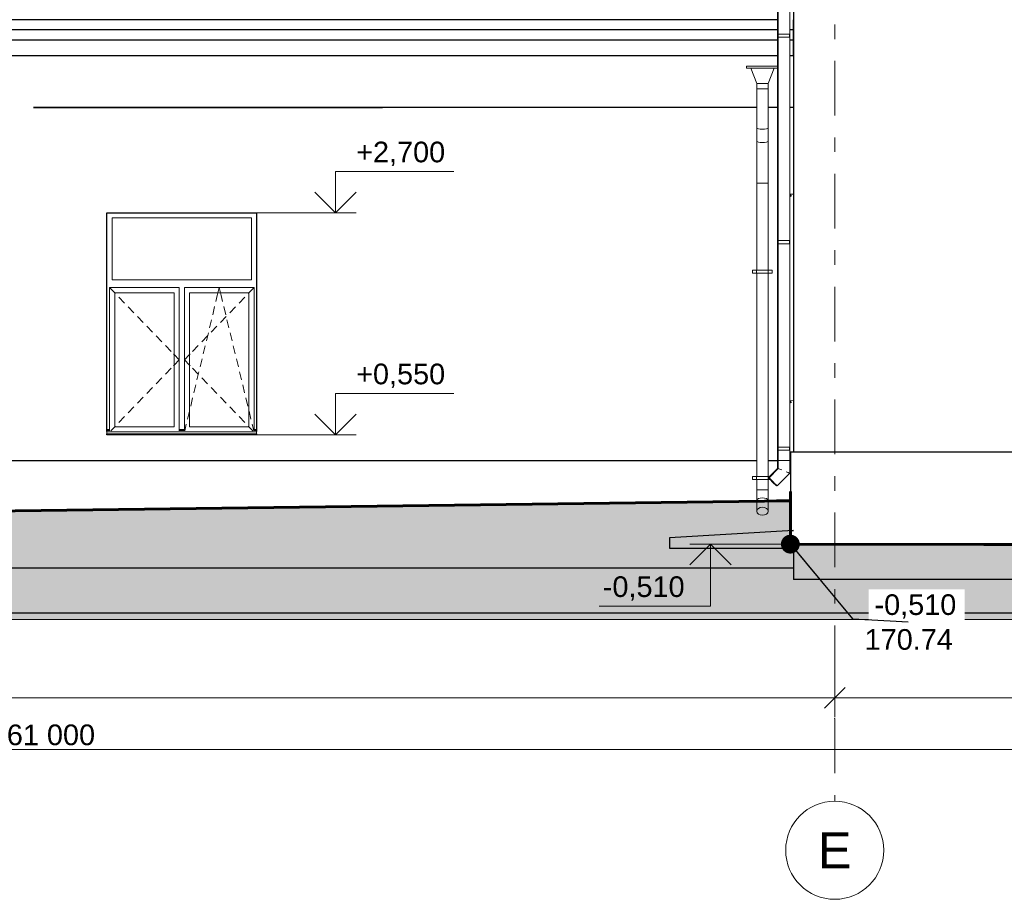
# Model space of a CAD drawing. Header units: millimetres. Extents: x -28034 to 133570, y -6180 to 17692.
# Tile 5 of 36: x 5629 to 15167, y -3950 to 4569. Entities that reach past the tile are written whole.
import ezdxf
from ezdxf.enums import TextEntityAlignment as Align

# ---------------------------------------------------------------- set-up
doc = ezdxf.new("R2010")
doc.units = ezdxf.units.MM
doc.header["$MEASUREMENT"] = 0
doc.set_wipeout_variables(frame=1)
doc.linetypes.add('Wipeout_Contour', pattern=[1000, 0, -1000])
doc.linetypes.add('Штрих-Штриховая', pattern=[1093.611073, 529.166651, -211.666656, 141.111112, -211.666656])
for name, color, linetype, lineweight in [('1 Молдинги_Ном._пера__41', 7, 'Continuous', 60), ('1_Цоколь_Ном._пера__21', 7, 'Continuous', 30), ('2D - Общий_Ном._пера__2', 8, 'Continuous', 15), ('2D - Общий_Ном._пера__74', 255, 'Continuous', 0), ('Конструктив - Стены Несущие_Ном._пера__21', 7, 'Continuous', 30), ('Новый_1 ВОДОСТОК_Ном._пера__141', 7, 'Continuous', 20), ('Новый_1 Молдинги_Ном._пера__21', 7, 'Continuous', 30), ('Новый_Конструктив - Стены Несущие_Ном._пера__21', 7, 'Continuous', 30), ('Новый_Окна Archicad_Ном._пера__1', 7, 'Continuous', 15), ('Новый_Окна Archicad_Ном._пера__21', 7, 'Continuous', 30), ('Новый_Стены Бильярдной_Ном._пера__21', 7, 'Continuous', 30), ('Окна Archicad_Ном._пера__1', 7, 'Continuous', 15), ('Размер - Общий_Ном._пера__1', 7, 'Continuous', 15), ('Размер - Отметка Уровня_Ном._пера__1', 7, 'Continuous', 15), ('Размер - Отметка Уровня_Ном._пера__120', 7, 'Continuous', 5), ('Элемент Модели - Оси_Ном._пера__1', 7, 'Continuous', 15), ('Элемент Модели - Оси_Ном._пера__2', 8, 'Continuous', 15)]:
    doc.layers.add(name, color=color, linetype=linetype, lineweight=lineweight)
doc.layers.add('1 Молдинги_Ном._пера__48', color=7, linetype='Continuous', lineweight=60, true_color=0xa80f02)
for name, color, linetype in [('1_Цоколь', 7, 'Continuous'), ('Конструктив - Стены Несущие', 7, 'Continuous'), ('Новый_1 ВОДОСТОК', 7, 'Continuous'), ('Новый_1 Молдинги', 7, 'Continuous'), ('Новый_Конструктив - Стены Несущие', 7, 'Continuous'), ('Новый_Окна Archicad', 7, 'Continuous'), ('Новый_Стены Бильярдной', 7, 'Continuous'), ('Окна Archicad', 7, 'Continuous'), ('Размер - Общий', 7, 'Continuous'), ('Размер - Отметка Уровня', 7, 'Continuous'), ('Элемент Модели - Оси', 7, 'Continuous')]:
    doc.layers.add(name, color=color, linetype=linetype)
doc.styles.add('СГЕНЕРИР_СТИЛЬ_1', font='arial.ttf')
doc.styles.add('СГЕНЕРИР_СТИЛЬ_2', font='arial.ttf')
doc.dimstyles.new('СГЕНЕРИР_СТИЛЬ__1', dxfattribs={"dimtxt": 200, "dimasz": 190, "dimexe": 0.18, "dimexo": 0.0625, "dimgap": 0, "dimtad": 1, "dimtih": 1, "dimtoh": 1, "dimdec": 0, "dimzin": 0, "dimdsep": 46, "dimtxsty": 'СГЕНЕРИР_СТИЛЬ_2', "dimblk": 'ARROWHEAD_6', "dimblk1": 'ARROWHEAD_6', "dimblk2": 'ARROWHEAD_6', "dimcen": 0.09, "dimclrd": 7, "dimclre": 7, "dimclrt": 7, "dimazin": 0, "dimtfac": 1, "dimtdec": 4, "dimtmove": 0, "dimatfit": 3, "dimfxl": 1, "dimtolj": 1, "dimtzin": 0, "dimarcsym": 0})
doc.dimstyles.new('СГЕНЕРИР_СТИЛЬ__3', dxfattribs={"dimtxt": 0.18, "dimasz": 364.8, "dimexe": 0.18, "dimexo": 0.0625, "dimgap": 0, "dimtad": 0, "dimtih": 1, "dimtoh": 1, "dimdec": 4, "dimzin": 0, "dimdsep": 46, "dimcen": 0.09, "dimadec": 0, "dimazin": 0, "dimtfac": 1, "dimtdec": 4, "dimtmove": 0, "dimatfit": 3, "dimldrblk": 'ARROWHEAD_11', "dimfxl": 1, "dimtolj": 1, "dimtzin": 0, "dimarcsym": 0})

# ---------------------------------------------------------------- blocks, each defined once
blk = doc.blocks.new('Элемент Разреза_1_2')
at = {"layer": 'Конструктив - Стены Несущие_Ном._пера__21', "color": 7, "linetype": 'Continuous', "lineweight": 30}
blk.add_line((13124.3, 3850), (13124.3, 380), dxfattribs=at)
blk = doc.blocks.new('Элемент Разреза_4_2')
at = {"layer": 'Окна Archicad_Ном._пера__1', "color": 7, "linetype": 'Continuous', "lineweight": 15}
for p, q in [((13124.3, 880), (13094.3, 878.1)), ((13094.3, 878.1), (13094.3, 858.1)), ((13094.3, 858.1), (13104.3, 868.1))]:
    blk.add_line(p, q, dxfattribs=at)
blk = doc.blocks.new('Элемент Разреза_16_2')
at = {"layer": 'Конструктив - Стены Несущие_Ном._пера__21', "color": 7, "linetype": 'Continuous', "lineweight": 30}
blk.add_line((13124.3, 7550), (13124.3, 3850), dxfattribs=at)
blk = doc.blocks.new('Элемент Разреза_37_2')
at = {"layer": 'Новый_Окна Archicad_Ном._пера__1', "color": 7, "linetype": 'Continuous', "lineweight": 15}
for p, q in [((13124.3, 2880), (13094.3, 2878.1)), ((13094.3, 2878.1), (13094.3, 2858.1)), ((13094.3, 2858.1), (13104.3, 2868.1))]:
    blk.add_line(p, q, dxfattribs=at)
blk = doc.blocks.new('Элемент Разреза_39_2')
at = {"layer": 'Новый_1 ВОДОСТОК_Ном._пера__141', "color": 7, "linetype": 'Continuous', "lineweight": 20}
for p, q in [((13087.8, 10015.2), (13087.8, 299.6)), ((12977.8, 6399.6), (12977.8, 4429.6)), ((12980, 4429.6), (12975.7, 4429.6)), ((12975.7, 4399.6), (12975.7, 4429.6)), ((12980, 4399.6), (12975.7, 4399.6)), ((12977.8, 4399.6), (12977.8, 2429.6)), ((12992.4, 4429.6), (12980, 4429.6)), ((12992.4, 4399.6), (12980, 4399.6)), ((13010.9, 4429.6), (12992.4, 4429.6)), ((13010.9, 4399.6), (12992.4, 4399.6)), ((13032.7, 4429.6), (13010.9, 4429.6)), ((13032.7, 4399.6), (13010.9, 4399.6)), ((13085.7, 4429.6), (13032.7, 4429.6)), ((13085.7, 4399.6), (13032.7, 4399.6)), ((13087.7, 4429.6), (13085.7, 4429.6)), ((13085.7, 4399.6), (13085.7, 4429.6)), ((13087.7, 4399.6), (13085.7, 4399.6)), ((13087.7, 4399.6), (13087.7, 4429.6)), ((12980, 2429.6), (12975.7, 2429.6)), ((12975.7, 2399.6), (12975.7, 2429.6)), ((12980, 2399.6), (12975.7, 2399.6)), ((12977.8, 2399.6), (12977.8, 429.6)), ((12992.4, 2429.6), (12980, 2429.6)), ((12992.4, 2399.6), (12980, 2399.6)), ((13010.9, 2429.6), (12992.4, 2429.6)), ((13010.9, 2399.6), (12992.4, 2399.6)), ((13032.7, 2429.6), (13010.9, 2429.6)), ((13032.7, 2399.6), (13010.9, 2399.6)), ((13085.7, 2429.6), (13032.7, 2429.6)), ((13085.7, 2399.6), (13032.7, 2399.6)), ((13087.7, 2429.6), (13085.7, 2429.6)), ((13085.7, 2399.6), (13085.7, 2429.6)), ((13087.7, 2399.6), (13085.7, 2399.6)), ((13087.7, 2399.6), (13087.7, 2429.6)), ((12980, 429.6), (12975.7, 429.6)), ((12975.7, 399.6), (12975.7, 429.6)), ((12980, 399.6), (12975.7, 399.6)), ((12977.8, 399.6), (12977.8, 299.6)), ((12992.4, 429.6), (12980, 429.6)), ((12992.4, 399.6), (12980, 399.6)), ((13010.9, 429.6), (12992.4, 429.6)), ((13010.9, 399.6), (12992.4, 399.6)), ((13032.7, 429.6), (13010.9, 429.6)), ((13032.7, 399.6), (13010.9, 399.6)), ((13085.7, 429.6), (13032.7, 429.6)), ((13085.7, 399.6), (13032.7, 399.6)), ((13087.7, 429.6), (13085.7, 429.6)), ((13085.7, 399.6), (13085.7, 429.6)), ((13087.7, 399.6), (13085.7, 399.6)), ((13087.7, 399.6), (13087.7, 429.6)), ((12977.8, 299.6), (12977.8, 222.4)), ((12977.8, 299.6), (12982, 299.6)), ((12982, 299.6), (12993.9, 299.6)), ((12993.9, 299.6), (13011.8, 299.6)), ((13011.8, 299.6), (13032.8, 299.6)), ((13032.8, 299.6), (13053.8, 299.6)), ((13053.8, 299.6), (13071.7, 299.6)), ((13071.7, 299.6), (13083.6, 299.6)), ((13083.6, 299.6), (13087.8, 299.6)), ((13087.8, 299.6), (13087.8, 176.9)), ((12977.8, 222.4), (12887.8, 132.5)), ((12977.8, 222.4), (12982, 220.7)), ((12982, 220.7), (12993.9, 215.7)), ((12993.9, 215.7), (13011.8, 208.4)), ((13053.8, 190.9), (13071.7, 183.5)), ((12887.8, 132.5), (12890.8, 129.5)), ((12890.8, 129.5), (12899.2, 121.1)), ((12899.2, 121.1), (12911.9, 108.5)), ((12911.9, 108.5), (12926.7, 93.6)), ((13087.8, 176.9), (12965.6, 54.7)), ((13071.7, 183.5), (13083.6, 178.6)), ((13083.6, 178.6), (13087.8, 176.9)), ((12926.7, 93.6), (12941.6, 78.7)), ((12941.6, 78.7), (12954.2, 66.1)), ((12954.2, 66.1), (12962.7, 57.6)), ((12962.7, 57.6), (12965.6, 54.7))]:
    blk.add_line(p, q, dxfattribs=at)
blk = doc.blocks.new('Элемент Разреза_51_2')
at = {"layer": 'Новый_Конструктив - Стены Несущие_Ном._пера__21', "color": 7, "linetype": 'Continuous', "lineweight": 30}
blk.add_line((13124.3, 4220), (13124.3, 3720), dxfattribs=at)
blk = doc.blocks.new('Элемент Разреза_52_2')
at = {"layer": 'Новый_Стены Бильярдной_Ном._пера__21', "color": 7, "linetype": 'Continuous', "lineweight": 30}
for p, q in [((12768.9, 3720), (5764.1, 3720)), ((12970.5, 3720), (12878.9, 3720)), ((13124.3, 3720), (13087.8, 3720))]:
    blk.add_line(p, q, dxfattribs=at)
blk = doc.blocks.new('Элемент Разреза_64_2')
at = {"layer": '1_Цоколь_Ном._пера__21', "color": 7, "linetype": 'Continuous', "lineweight": 30}
for p, q in [((13094.3, 380), (13094.3, -376.5)), ((22967.4, 380), (13094.3, 380)), ((13124.3, -376.5), (11924.3, -450)), ((13094.3, -376.5), (13124.3, -376.5)), ((11924.3, -450), (11924.3, -550)), ((11924.3, -550), (13124.3, -550)), ((13124.3, -550), (13124.3, -853.1)), ((22967.4, -853.1), (22967.4, -728)), ((22967.4, -853.1), (13124.3, -853.1))]:
    blk.add_line(p, q, dxfattribs=at)
blk = doc.blocks.new('Элемент Разреза_65_2')
at = {"layer": '1_Цоколь_Ном._пера__21', "color": 7, "linetype": 'Continuous', "lineweight": 30}
for p, q in [((-491.5, 300), (12768.9, 300)), ((12878.9, 300), (12970.5, 300)), ((13087.8, 300), (13094.3, 300)), ((-25208.4, -740.3), (13124.3, -740.3))]:
    blk.add_line(p, q, dxfattribs=at)
blk = doc.blocks.new('Элемент Разреза_66_2')
at = {"layer": 'Новый_1 ВОДОСТОК_Ном._пера__141', "color": 7, "linetype": 'Continuous', "lineweight": 20}
for p, q in [((12970.5, 6399.6), (12970.5, 4429.6)), ((12972.7, 4429.6), (12968.4, 4429.6)), ((12968.4, 4399.6), (12968.4, 4429.6)), ((12972.7, 4399.6), (12968.4, 4399.6)), ((12970.5, 4399.6), (12970.5, 2429.6)), ((12975.7, 4429.6), (12972.7, 4429.6)), ((12975.7, 4399.6), (12972.7, 4399.6)), ((12972.7, 2429.6), (12968.4, 2429.6)), ((12968.4, 2399.6), (12968.4, 2429.6)), ((12972.7, 2399.6), (12968.4, 2399.6)), ((12970.5, 2399.6), (12970.5, 429.6)), ((12975.7, 2429.6), (12972.7, 2429.6)), ((12975.7, 2399.6), (12972.7, 2399.6)), ((12972.7, 429.6), (12968.4, 429.6)), ((12968.4, 399.6), (12968.4, 429.6)), ((12972.7, 399.6), (12968.4, 399.6)), ((12970.5, 399.6), (12970.5, 299.6)), ((12975.7, 429.6), (12972.7, 429.6)), ((12975.7, 399.6), (12972.7, 399.6)), ((12970.5, 299.6), (12970.5, 222.4)), ((12970.5, 299.6), (12974.7, 299.6)), ((12974.7, 299.6), (12977.8, 299.6)), ((12970.5, 222.4), (12880.5, 132.5)), ((12970.5, 222.4), (12974.7, 220.7)), ((12974.7, 220.7), (12975.7, 220.3)), ((12880.5, 132.5), (12883.5, 129.5)), ((12883.5, 129.5), (12891.9, 121.1)), ((12891.9, 121.1), (12904.5, 108.5)), ((12904.5, 108.5), (12919.4, 93.6)), ((12919.4, 93.6), (12934.3, 78.7)), ((12934.3, 78.7), (12946.9, 66.1)), ((12946.9, 66.1), (12955.3, 57.6)), ((12955.3, 57.6), (12958.3, 54.7)), ((12962, 58.3), (12958.3, 54.7))]:
    blk.add_line(p, q, dxfattribs=at)
blk = doc.blocks.new('Элемент Разреза_105_2')
at = {"layer": 'Новый_1 Молдинги_Ном._пера__21', "color": 7, "linetype": 'Continuous', "lineweight": 30}
for p, q in [((12970.5, 4569.4), (-25426.7, 4569.4)), ((13124.3, 4470), (13124.3, 4569.4)), ((12970.5, 4470), (-25176.7, 4470)), ((13124.3, 4470), (13087.8, 4470)), ((13124.3, 4370), (13124.3, 4470)), ((12970.5, 4370), (-25176.7, 4370)), ((13124.3, 4370), (13087.8, 4370)), ((13124.3, 4220), (13124.3, 4370)), ((12970.5, 4220), (-25176.7, 4220)), ((13124.3, 4220), (13087.8, 4220))]:
    blk.add_line(p, q, dxfattribs=at)
blk = doc.blocks.new('Элемент Разреза_107_2')
at = {"layer": '1_Цоколь_Ном._пера__21', "color": 7, "linetype": 'Continuous', "lineweight": 30}
blk.add_line((13094.3, -378.3), (13094.3, -376.5), dxfattribs=at)
blk = doc.blocks.new('Элемент Разреза_111_2')
at = {"layer": 'Новый_1 ВОДОСТОК_Ном._пера__141', "color": 7, "linetype": 'Continuous', "lineweight": 20}
for p, q in [((12970.5, 4120), (12668.9, 4120)), ((12668.9, 4100), (12668.9, 4120)), ((12970.5, 4100), (12668.9, 4100)), ((12768.9, 3950), (12711.7, 4100)), ((12936, 4100), (12878.9, 3950)), ((12878.9, 3950), (12768.9, 3950)), ((12768.9, 3900), (12768.9, 3950)), ((12878.9, 3950), (12878.9, 3900)), ((12768.9, 3900), (12768.9, 3524)), ((12878.9, 3900), (12768.9, 3900)), ((12878.9, 3900), (12878.9, 3524)), ((12768.9, 3524), (12768.9, 3395.3)), ((12773.1, 3517.7), (12785, 3512.4)), ((12785, 3512.4), (12802.8, 3508.9)), ((12802.8, 3508.9), (12823.9, 3507.7)), ((12823.9, 3507.7), (12844.9, 3508.9)), ((12844.9, 3508.9), (12862.8, 3512.4)), ((12862.8, 3512.4), (12874.7, 3517.7)), ((12878.9, 3524), (12878.9, 3395.3)), ((12768.9, 3395.3), (12768.9, 2985.1)), ((12773.1, 3389), (12785, 3383.7)), ((12785, 3383.7), (12802.8, 3380.2)), ((12802.8, 3380.2), (12823.9, 3378.9)), ((12823.9, 3378.9), (12844.9, 3380.2)), ((12844.9, 3380.2), (12862.8, 3383.7)), ((12862.8, 3383.7), (12874.7, 3389)), ((12878.9, 3395.3), (12878.9, 2985.1)), ((12768.9, 2985.1), (12768.9, 2145)), ((12768.9, 2985.1), (12773.1, 2985.1)), ((12773.1, 2985.1), (12785, 2985.1)), ((12785, 2985.1), (12802.8, 2985.1)), ((12802.8, 2985.1), (12823.9, 2985.1)), ((12823.9, 2985.1), (12844.9, 2985.1)), ((12844.9, 2985.1), (12862.8, 2985.1)), ((12862.8, 2985.1), (12874.7, 2985.1)), ((12874.7, 2985.1), (12878.9, 2985.1)), ((12878.9, 2985.1), (12878.9, 2145)), ((12766.9, 2145), (12728.9, 2145)), ((12728.9, 2115), (12728.9, 2145)), ((12766.9, 2115), (12728.9, 2115)), ((12771.2, 2145), (12766.9, 2145)), ((12766.9, 2115), (12766.9, 2145)), ((12771.2, 2115), (12766.9, 2115)), ((12768.9, 2115), (12768.9, 145)), ((12783.6, 2145), (12771.2, 2145)), ((12783.6, 2115), (12771.2, 2115)), ((12802.1, 2145), (12783.6, 2145)), ((12802.1, 2115), (12783.6, 2115)), ((12823.9, 2145), (12802.1, 2145)), ((12823.9, 2115), (12802.1, 2115)), ((12845.7, 2145), (12823.9, 2145)), ((12845.7, 2115), (12823.9, 2115)), ((12864.2, 2145), (12845.7, 2145)), ((12864.2, 2115), (12845.7, 2115)), ((12876.5, 2145), (12864.2, 2145)), ((12876.5, 2115), (12864.2, 2115)), ((12880.9, 2145), (12876.5, 2145)), ((12880.9, 2115), (12876.5, 2115)), ((12878.9, 2115), (12878.9, 145)), ((12918.9, 2145), (12880.9, 2145)), ((12880.9, 2115), (12880.9, 2145)), ((12918.9, 2115), (12880.9, 2115)), ((12918.9, 2115), (12918.9, 2145)), ((12766.9, 145), (12728.9, 145)), ((12728.9, 115), (12728.9, 145)), ((12766.9, 115), (12728.9, 115)), ((12771.2, 145), (12766.9, 145)), ((12766.9, 115), (12766.9, 145)), ((12771.2, 115), (12766.9, 115)), ((12768.9, 115), (12768.9, 15)), ((12783.6, 145), (12771.2, 145)), ((12783.6, 115), (12771.2, 115)), ((12802.1, 145), (12783.6, 145)), ((12802.1, 115), (12783.6, 115)), ((12823.9, 145), (12802.1, 145)), ((12823.9, 115), (12802.1, 115)), ((12845.7, 145), (12823.9, 145)), ((12845.7, 115), (12823.9, 115)), ((12864.2, 145), (12845.7, 145)), ((12864.2, 115), (12845.7, 115)), ((12876.5, 145), (12864.2, 145)), ((12876.5, 115), (12864.2, 115)), ((12880.9, 145), (12876.5, 145)), ((12880.9, 115), (12876.5, 115)), ((12878.9, 115), (12878.9, 15)), ((12893, 145), (12880.9, 145)), ((12880.9, 132.8), (12880.9, 145)), ((12880.9, 115), (12880.9, 132.1)), ((12898, 115), (12880.9, 115)), ((12768.9, 15), (12773.1, 15)), ((12768.9, 15), (12768.9, -85)), ((12773.1, 15), (12785, 15)), ((12785, 15), (12802.8, 15)), ((12802.8, 15), (12823.9, 15)), ((12823.9, 15), (12844.9, 15)), ((12844.9, 15), (12862.8, 15)), ((12862.8, 15), (12874.7, 15)), ((12874.7, 15), (12878.9, 15)), ((12878.9, 15), (12878.9, -85)), ((12768.9, -85), (12768.9, -191.1)), ((12773.1, -76.3), (12785, -68.9)), ((12785, -68.9), (12802.8, -64)), ((12802.8, -64), (12823.9, -62.3)), ((12823.9, -62.3), (12844.9, -64)), ((12844.9, -64), (12862.8, -68.9)), ((12862.8, -68.9), (12874.7, -76.3)), ((12878.9, -85), (12878.9, -191.1)), ((12768.9, -191.1), (12773.1, -176.2)), ((12773.1, -176.2), (12785, -163.6)), ((12785, -163.6), (12802.8, -155.2)), ((12802.8, -155.2), (12823.9, -152.2)), ((12823.9, -152.2), (12844.9, -155.2)), ((12844.9, -155.2), (12862.8, -163.6)), ((12862.8, -163.6), (12874.7, -176.2)), ((12874.7, -176.2), (12878.9, -191.1)), ((12773.1, -206), (12768.9, -191.1)), ((12785, -218.6), (12773.1, -206)), ((12802.8, -227), (12785, -218.6)), ((12823.9, -230), (12802.8, -227)), ((12844.9, -227), (12823.9, -230)), ((12862.8, -218.6), (12844.9, -227)), ((12874.7, -206), (12862.8, -218.6)), ((12878.9, -191.1), (12874.7, -206))]:
    blk.add_line(p, q, dxfattribs=at)
blk = doc.blocks.new('Элемент Разреза_120_2')
at = {"layer": 'Новый_Конструктив - Стены Несущие_Ном._пера__21', "color": 7, "linetype": 'Continuous', "lineweight": 30}
blk.add_line((5764.1, 3720), (9144.3, 3720), dxfattribs=at)
blk = doc.blocks.new('Элемент Разреза_123_2')
at = {"layer": 'Новый_Окна Archicad_Ном._пера__1', "color": 7, "linetype": 'Continuous', "lineweight": 15}
for p, q in [((6524.6, 2650), (6524.6, 2050)), ((7874.6, 2650), (6524.6, 2650)), ((7874.6, 2050), (7874.6, 2650)), ((6524.6, 2050), (7874.6, 2050)), ((6499.6, 1925), (6499.6, 1975)), ((6499.6, 1975), (7174.6, 1975)), ((6499.6, 1975), (6549.6, 1923.1)), ((6499.6, 625), (6499.6, 1925)), ((6549.6, 1925), (6549.6, 625)), ((7124.6, 1925), (6549.6, 1925)), ((6549.6, 1923.1), (6555.1, 1917.4)), ((7124.6, 625), (7124.6, 1925)), ((7174.6, 1975), (7174.6, 1925)), ((7174.6, 1925), (7174.6, 625)), ((7224.6, 1925), (7224.6, 1975)), ((7224.6, 1975), (7899.6, 1975)), ((7224.6, 625), (7224.6, 1925)), ((7274.6, 1925), (7274.6, 625)), ((7849.6, 1925), (7274.6, 1925)), ((7543.3, 1897.2), (7550, 1925)), ((7550, 1925), (7562.1, 1975)), ((7574.1, 1925), (7562.1, 1975)), ((7580.8, 1897.2), (7574.1, 1925)), ((7849.6, 1923.1), (7844, 1917.4)), ((7899.6, 1975), (7849.6, 1923.1)), ((7849.6, 625), (7849.6, 1925)), ((7899.6, 1975), (7899.6, 1925)), ((7899.6, 1925), (7899.6, 625)), ((6589.8, 1881.4), (6645.3, 1823.8)), ((7529.2, 1838.8), (7543.3, 1897.2)), ((7594.9, 1838.8), (7580.8, 1897.2)), ((7809.3, 1881.4), (7753.8, 1823.8)), ((6680, 1787.8), (6735.6, 1730.3)), ((7498.8, 1712.4), (7517.5, 1790.2)), ((7625.4, 1712.4), (7606.6, 1790.2)), ((7719.1, 1787.8), (7663.6, 1730.3)), ((6770.3, 1694.3), (6825.8, 1636.7)), ((7468.3, 1586), (7487.1, 1663.8)), ((7628.9, 1694.3), (7573.3, 1636.7)), ((7655.8, 1586), (7637.1, 1663.8)), ((6860.5, 1600.7), (6916.1, 1543.1)), ((7437.8, 1459.7), (7456.6, 1537.4)), ((7538.6, 1600.7), (7483.1, 1543.1)), ((7686.3, 1459.7), (7667.6, 1537.4)), ((6950.8, 1507.1), (7006.3, 1449.5)), ((7448.4, 1507.1), (7392.9, 1449.5)), ((7041, 1413.5), (7096.5, 1355.9)), ((7358.1, 1413.5), (7302.6, 1355.9)), ((7407.4, 1333.3), (7426.1, 1411)), ((7716.8, 1333.3), (7698, 1411)), ((7119, 1332.6), (7124.6, 1326.9)), ((7124.6, 1326.9), (7174.6, 1275)), ((7124.6, 1223.1), (7174.6, 1275)), ((7274.6, 1326.9), (7224.6, 1275)), ((7274.6, 1223.1), (7224.6, 1275)), ((7280.1, 1332.6), (7274.6, 1326.9)), ((7376.9, 1206.9), (7395.7, 1284.7)), ((7747.2, 1206.9), (7728.5, 1284.7)), ((7041, 1136.5), (7096.5, 1194.1)), ((7119, 1217.4), (7124.6, 1223.1)), ((7280.1, 1217.4), (7274.6, 1223.1)), ((7358.1, 1136.5), (7302.6, 1194.1)), ((7346.4, 1080.5), (7365.2, 1158.3)), ((7777.7, 1080.5), (7759, 1158.3)), ((6950.8, 1042.9), (7006.3, 1100.5)), ((7448.4, 1042.9), (7392.9, 1100.5)), ((6860.5, 949.3), (6916.1, 1006.9)), ((7316, 954.1), (7334.7, 1031.9)), ((7538.6, 949.3), (7483.1, 1006.9)), ((7808.2, 954.1), (7789.4, 1031.9)), ((6770.3, 855.7), (6825.8, 913.3)), ((7285.5, 827.8), (7304.3, 905.5)), ((7628.9, 855.7), (7573.3, 913.3)), ((7838.6, 827.8), (7819.9, 905.5)), ((6680, 762.2), (6735.6, 819.7)), ((7255, 701.4), (7273.8, 779.2)), ((7719.1, 762.2), (7663.6, 819.7)), ((7869.1, 701.4), (7850.4, 779.2)), ((6589.8, 668.6), (6645.3, 726.2)), ((7809.3, 668.6), (7753.8, 726.2)), ((6499.6, 600), (6474.6, 600)), ((6499.6, 590), (6474.6, 590)), ((6474.6, 580), (6474.6, 578.1)), ((6474.6, 578.1), (6474.6, 558.1)), ((7924.6, 578.1), (6474.6, 578.1)), ((6499.6, 588.5), (6499.6, 625)), ((6512.6, 588.5), (6549.6, 626.9)), ((6549.6, 626.9), (6555.1, 632.6)), ((6549.6, 625), (7124.6, 625)), ((7174.6, 625), (7174.6, 588.5)), ((7224.6, 600), (7174.6, 600)), ((7224.6, 590), (7174.6, 590)), ((7224.6, 588.5), (7224.6, 625)), ((7227.8, 588.5), (7243.3, 652.8)), ((7274.6, 625), (7849.6, 625)), ((7849.6, 626.9), (7844, 632.6)), ((7886.6, 588.5), (7849.6, 626.9)), ((7896.3, 588.5), (7880.8, 652.8)), ((7899.6, 625), (7899.6, 588.5)), ((7924.6, 600), (7899.6, 600)), ((7924.6, 590), (7899.6, 590)), ((7924.6, 580), (7924.6, 578.1)), ((7924.6, 578.1), (7924.6, 558.1)), ((7924.6, 558.1), (6474.6, 558.1))]:
    blk.add_line(p, q, dxfattribs=at)
at = {"layer": 'Новый_Окна Archicad_Ном._пера__21', "color": 7, "linetype": 'Continuous', "lineweight": 30}
for p, q in [((6474.6, 580), (6474.6, 2700)), ((6474.6, 2700), (7924.6, 2700)), ((7924.6, 2700), (7924.6, 580)), ((6474.6, 550), (6474.6, 558.1)), ((7924.6, 550), (6474.6, 550)), ((7924.6, 558.1), (7924.6, 550))]:
    blk.add_line(p, q, dxfattribs=at)
blk = doc.blocks.new('Элемент Разреза_136_2')
at = {"layer": 'Конструктив - Стены Несущие_Ном._пера__21', "color": 7, "linetype": 'Continuous', "lineweight": 30}
blk.add_line((1753.9, -1175.9), (18244.3, -1175.9), dxfattribs=at)
blk = doc.blocks.new('Стандартный Маркер Сетки[2]_2', base_point=(13524.3, 17000.1))
at = {"layer": 'Элемент Модели - Оси_Ном._пера__1', "color": 7, "linetype": 'Continuous', "lineweight": 15}
blk.add_circle((13524.3, -3475), 475, dxfattribs=at)
at = {"layer": 'Элемент Модели - Оси_Ном._пера__2', "color": 8, "linetype": 'Штрих-Штриховая', "lineweight": 15}
for p, q in [((13524.3, 16200.1), (13524.3, -2200)), ((13524.3, -2200), (13524.3, -3000))]:
    blk.add_line(p, q, dxfattribs=at)
blk.add_point((13524.3, -2200), dxfattribs=at)
blk.add_point((13524.3, -2200), dxfattribs=at)
at = {"layer": 'Элемент Модели - Оси_Ном._пера__1', "color": 7, "lineweight": 15, "style": 'СГЕНЕРИР_СТИЛЬ_1'}
blk.add_attdef('AC_MarkerText_1', text='', height=350, rotation=360, dxfattribs=at).set_placement((13524.3, -3300), align=Align.TOP_CENTER)
blk = doc.blocks.new('*D208')
at = {"layer": 'Размер - Общий_Ном._пера__1', "color": 7, "linetype": 'Continuous', "lineweight": 15, "transparency": 16777216}
for p, q in [((-24475.7, -1900), (-24675.7, -2100)), ((-24575.7, -2187.5), (-24575.7, -1812.5)), ((13624.3, -1900), (13424.3, -2100)), ((-24725.7, -2000), (-24575.7, -2000)), ((-24575.7, -2000), (13524.3, -2000))]:
    blk.add_line(p, q, dxfattribs=at)
at = {"layer": 'Размер - Общий_Ном._пера__1', "color": 7, "lineweight": 15, "transparency": 16777216, "insert": (-5945.2, -1960), "char_height": 200, "attachment_point": 7, "style": 'СГЕНЕРИР_СТИЛЬ_2'}
blk.add_mtext('\\A1;38\\~100', dxfattribs=at)
blk = doc.blocks.new('ARROWHEAD_6')
at = {"color": 0, "linetype": 'Continuous', "lineweight": 0}
for p, q in [((0, 0), (-1, 0)), ((-0.5, -0.5), (0.5, 0.5))]:
    blk.add_line(p, q, dxfattribs=at)
blk = doc.blocks.new('*D210')
at = {"layer": 'Размер - Общий_Ном._пера__1', "color": 7, "linetype": 'Continuous', "lineweight": 15, "transparency": 16777216}
for p, q in [((13624.3, -1900), (13424.3, -2100)), ((13524.3, -2187.5), (13524.3, -1812.5)), ((36324.3, -2100), (36524.3, -1900)), ((36424.3, -2187.5), (36424.3, -1812.5)), ((-24575.7, -2000), (13524.3, -2000)), ((13524.3, -2000), (36424.3, -2000)), ((36424.3, -2000), (36574.3, -2000))]:
    blk.add_line(p, q, dxfattribs=at)
at = {"layer": 'Размер - Общий_Ном._пера__1', "color": 7, "lineweight": 15, "transparency": 16777216, "insert": (24554.8, -1960), "char_height": 200, "attachment_point": 7, "style": 'СГЕНЕРИР_СТИЛЬ_2'}
blk.add_mtext('\\A1;22\\~900', dxfattribs=at)
blk = doc.blocks.new('*D211')
at = {"layer": 'Размер - Общий_Ном._пера__1', "color": 7, "linetype": 'Continuous', "lineweight": 15, "transparency": 16777216}
for p, q in [((-24575.7, -2687.5), (-24575.7, -2312.5)), ((36424.3, -2687.5), (36424.3, -2312.5)), ((-24475.7, -2400), (-24675.7, -2600)), ((36324.3, -2600), (36524.3, -2400)), ((-24725.7, -2500), (-24575.7, -2500)), ((-24575.7, -2500), (36424.3, -2500)), ((36424.3, -2500), (36574.3, -2500))]:
    blk.add_line(p, q, dxfattribs=at)
at = {"layer": 'Размер - Общий_Ном._пера__1', "color": 7, "lineweight": 15, "transparency": 16777216, "insert": (5504.8, -2460), "char_height": 200, "attachment_point": 7, "style": 'СГЕНЕРИР_СТИЛЬ_2'}
blk.add_mtext('\\A1;61\\~000', dxfattribs=at)
blk = doc.blocks.new('ARROWHEAD_11')
at = {"color": 0, "linetype": 'Continuous', "lineweight": 0}
blk.add_line((0, 0), (-1, 0), dxfattribs=at)
at = {"color": 0, "linetype": 'Continuous', "lineweight": 0, "const_width": 0.25, "flags": 128}
blk.add_lwpolyline([(-0.125, 0, 1), (0.125, 0, 1)], format="xyb", close=True, dxfattribs=at)
blk = doc.blocks.new('Отметка высоты (ГОСТ)[14]_2', base_point=(8688.2, 2700))
at = {"layer": 'Размер - Отметка Уровня_Ном._пера__120', "color": 7, "linetype": 'Continuous', "lineweight": 5}
for p, q in [((8688.2, 2700), (8688.2, 3100)), ((8688.2, 3100), (9834.8, 3100)), ((8688.2, 2700), (8488.2, 2900)), ((8688.2, 2700), (8888.2, 2900)), ((7578.6, 2700), (8888.2, 2700))]:
    blk.add_line(p, q, dxfattribs=at)
at = {"layer": 'Размер - Отметка Уровня_Ном._пера__120', "color": 7, "lineweight": 5, "insert": (8888.2, 3129.7), "char_height": 200, "attachment_point": 7, "style": 'СГЕНЕРИР_СТИЛЬ_1'}
blk.add_mtext('\\A1;+2,700{\\H0.66x;\\S^  ;}', dxfattribs=at)
at = {"layer": 'Размер - Отметка Уровня_Ном._пера__120', "color": 7, "lineweight": 5, "style": 'СГЕНЕРИР_СТИЛЬ_1'}
blk.add_attdef('addText', text='', height=150, dxfattribs=at).set_placement((8948.2, 2864.3), align=Align.BOTTOM_LEFT)
blk = doc.blocks.new('Отметка высоты (ГОСТ)[15]_2', base_point=(8688.2, 550))
at = {"layer": 'Размер - Отметка Уровня_Ном._пера__120', "color": 7, "linetype": 'Continuous', "lineweight": 5}
for p, q in [((8688.2, 550), (8688.2, 950)), ((8688.2, 950), (9834.8, 950)), ((8688.2, 550), (8488.2, 750)), ((8688.2, 550), (8888.2, 750)), ((7578.6, 550), (8888.2, 550))]:
    blk.add_line(p, q, dxfattribs=at)
at = {"layer": 'Размер - Отметка Уровня_Ном._пера__120', "color": 7, "lineweight": 5, "insert": (8888.2, 979.7), "char_height": 200, "attachment_point": 7, "style": 'СГЕНЕРИР_СТИЛЬ_1'}
blk.add_mtext('\\A1;+0,550{\\H0.66x;\\S^  ;}', dxfattribs=at)
at = {"layer": 'Размер - Отметка Уровня_Ном._пера__120', "color": 7, "lineweight": 5, "style": 'СГЕНЕРИР_СТИЛЬ_1'}
blk.add_attdef('addText', text='', height=150, dxfattribs=at).set_placement((8948.2, 714.3), align=Align.BOTTOM_LEFT)
blk = doc.blocks.new('Отметка высоты (ГОСТ)[26]_2', base_point=(12321.1, -510))
at = {"layer": 'Размер - Отметка Уровня_Ном._пера__120', "color": 7, "linetype": 'Continuous', "lineweight": 5}
for p, q in [((13094.3, -510), (12121.1, -510)), ((12321.1, -510), (12121.1, -710)), ((12321.1, -510), (12321.1, -1110)), ((12321.1, -510), (12521.1, -710)), ((12321.1, -1110), (11243.4, -1110))]:
    blk.add_line(p, q, dxfattribs=at)
at = {"layer": 'Размер - Отметка Уровня_Ном._пера__120', "color": 7, "lineweight": 5, "insert": (12121.1, -1080.3), "char_height": 200, "attachment_point": 9, "style": 'СГЕНЕРИР_СТИЛЬ_1'}
blk.add_mtext('\\A1;-0,510{\\H0.66x;\\S^  ;}', dxfattribs=at)
at = {"layer": 'Размер - Отметка Уровня_Ном._пера__120', "color": 7, "lineweight": 5, "style": 'СГЕНЕРИР_СТИЛЬ_1'}
blk.add_attdef('addText', text='', height=150, dxfattribs=at).set_placement((12121.1, -1345.7), align=Align.BOTTOM_RIGHT)

msp = doc.modelspace()

# ---------------------------------------------------------------- hatches: boundary and pattern name
at = {"layer": '2D - Общий_Ном._пера__2', "linetype": 'Continuous', "lineweight": 15}
h = msp.add_hatch(dxfattribs=at)
h.set_pattern_fill('ГРУНТ_02_0002', color=8, style=0, pattern_type=2)
h.set_pattern_definition([(45, (0, 0), (-275.7716, 275.7716), []), (45, (-91.9, 91.9), (-551.543, 551.543), []), (45, (-183.85, 183.85), (-551.543, 551.543), []), (135, (-275.77, 275.77), (91.92388, 91.92388), [390, -390])])
h.paths.add_polyline_path([(-25209.7, -384.7), (-25209.3, -585), (13094.3, -90), (13094.3, -510), (39302.7, -554.1), (39302.7, -1240.2), (-27820.1, -1240.2), (-27820.4, -389.8)])

# ---------------------------------------------------------------- linework, layer by layer
at = {"layer": '1 Молдинги_Ном._пера__41', "color": 7, "linetype": 'Continuous', "lineweight": 60}
for points in [[(13094.3, 0), (13094.3, -90), (12959.4, -90)], [(-27820.4, -389.8), (-25209.7, -384.7), (-25205.7, -585), (13094.3, -90), (13094.3, -510), (39302.7, -554.1)]]:
    msp.add_lwpolyline(points, dxfattribs=at)
at = {"layer": '1 Молдинги_Ном._пера__48', "color": 14, "linetype": 'Continuous', "lineweight": 60, "true_color": 0xa80f02}
for p in [(13094.3, 0), (36855.3, -550)]:
    msp.add_line(p, (13094.3, -510), dxfattribs=at)
at = {"layer": '2D - Общий_Ном._пера__74', "color": 255, "linetype": 'Continuous', "lineweight": 0, "flags": 128}
msp.add_lwpolyline([(-25209.7, -384.7), (-25209.3, -585), (13094.3, -90), (13094.3, -510), (39302.7, -554.1), (39302.7, -1240.2), (-27820.1, -1240.2), (-27820.4, -389.8)], close=True, dxfattribs=at)

# ---------------------------------------------------------------- block references
at = {"layer": '1_Цоколь', "lineweight": 0}
for name in ['Элемент Разреза_65_2', 'Элемент Разреза_64_2', 'Элемент Разреза_107_2']:
    msp.add_blockref(name, (0, 0), dxfattribs=at)
at = {"layer": 'Конструктив - Стены Несущие', "lineweight": 0}
for name in ['Элемент Разреза_16_2', 'Элемент Разреза_1_2', 'Элемент Разреза_136_2']:
    msp.add_blockref(name, (0, 0), dxfattribs=at)
at = {"layer": 'Новый_1 ВОДОСТОК', "lineweight": 0}
for name in ['Элемент Разреза_66_2', 'Элемент Разреза_39_2', 'Элемент Разреза_111_2']:
    msp.add_blockref(name, (0, 0), dxfattribs=at)
at = {"layer": 'Новый_1 Молдинги', "lineweight": 0}
msp.add_blockref('Элемент Разреза_105_2', (0, 0), dxfattribs=at)
at = {"layer": 'Новый_Конструктив - Стены Несущие', "lineweight": 0}
for name in ['Элемент Разреза_51_2', 'Элемент Разреза_120_2']:
    msp.add_blockref(name, (0, 0), dxfattribs=at)
at = {"layer": 'Новый_Окна Archicad', "lineweight": 0}
for name in ['Элемент Разреза_37_2', 'Элемент Разреза_123_2']:
    msp.add_blockref(name, (0, 0), dxfattribs=at)
at = {"layer": 'Новый_Стены Бильярдной', "lineweight": 0}
msp.add_blockref('Элемент Разреза_52_2', (0, 0), dxfattribs=at)
at = {"layer": 'Окна Archicad', "lineweight": 0}
msp.add_blockref('Элемент Разреза_4_2', (0, 0), dxfattribs=at)
at = {"layer": 'Размер - Отметка Уровня', "color": 104, "linetype": 'Continuous', "lineweight": 15, "true_color": 0x029e21}
for name, p in [('Отметка высоты (ГОСТ)[14]_2', (8688.2, 2700)), ('Отметка высоты (ГОСТ)[15]_2', (8688.2, 550)), ('Отметка высоты (ГОСТ)[26]_2', (12321.1, -510))]:
    msp.add_blockref(name, p, dxfattribs=at)
at = {"layer": 'Элемент Модели - Оси', "color": 8, "linetype": 'Continuous', "lineweight": 15}
msp.add_blockref('Стандартный Маркер Сетки[2]_2', (13524.3, 17000.1), dxfattribs=at).add_auto_attribs({'AC_MarkerText_1': 'Е'})

# ---------------------------------------------------------------- texts
at = {"layer": 'Размер - Отметка Уровня_Ном._пера__1', "color": 7, "linetype": 'Continuous', "lineweight": 15, "insert": (13813.7, -1536), "char_height": 200, "attachment_point": 7, "style": 'СГЕНЕРИР_СТИЛЬ_1'}
msp.add_mtext('\\A1;170.74', dxfattribs=at)

# ---------------------------------------------------------------- dimensions: what is measured, and where the dimension line sits
at = {"layer": 'Размер - Общий', "color": 7, "linetype": 'Continuous', "lineweight": 15}
for base, p1, p2, picture, middle in [((13524.3, -2000), (-24575.7, -2000), (13524.3, -2000), '*D208', (-5526, -1860)), ((36424.3, -2000), (13524.3, -2000), (36424.3, -2000), '*D210', (24974, -1860)), ((36424.3, -2500), (-24575.7, -2500), (36424.3, -2500), '*D211', (5924, -2360))]:
    dim = msp.add_linear_dim(base=base, p1=p1, p2=p2, dimstyle='СГЕНЕРИР_СТИЛЬ__1', dxfattribs=at)
    dim.commit()
    dim.dimension.update_dxf_attribs({"geometry": picture, "text_midpoint": middle, "dimtype": 160})

# ---------------------------------------------------------------- next in the draw order: wipeouts: each hides what was drawn before it
at = {"color": 7, "linetype": 'Wipeout_Contour', "lineweight": 15, "ltscale": 57441.989272}
msp.add_wipeout([(13851.8, -948.7), (14782.1, -948.7), (14782.1, -1263), (13851.8, -1263)], dxfattribs=at).dxf.layer = 'Размер - Отметка Уровня_Ном._пера__1'

# ---------------------------------------------------------------- next in the draw order: texts
at = {"layer": 'Размер - Отметка Уровня_Ном._пера__1', "color": 7, "linetype": 'Continuous', "lineweight": 15, "insert": (14701.6, -1233.3), "char_height": 200, "attachment_point": 9, "style": 'СГЕНЕРИР_СТИЛЬ_1'}
msp.add_mtext('\\A1;-0,510', dxfattribs=at)

# ---------------------------------------------------------------- next in the draw order: leaders
at = {"layer": 'Размер - Отметка Уровня_Ном._пера__1', "color": 7, "linetype": 'Continuous', "lineweight": 15, "annotation_type": 0, "has_hookline": 1, "hookline_direction": 0, "text_width": 770}
msp.add_leader([(13094.3, -510), (13696.1, -1233.3), (14236.4, -1263)], dimstyle='СГЕНЕРИР_СТИЛЬ__3', dxfattribs=at)

doc.saveas('drawing.dxf')
